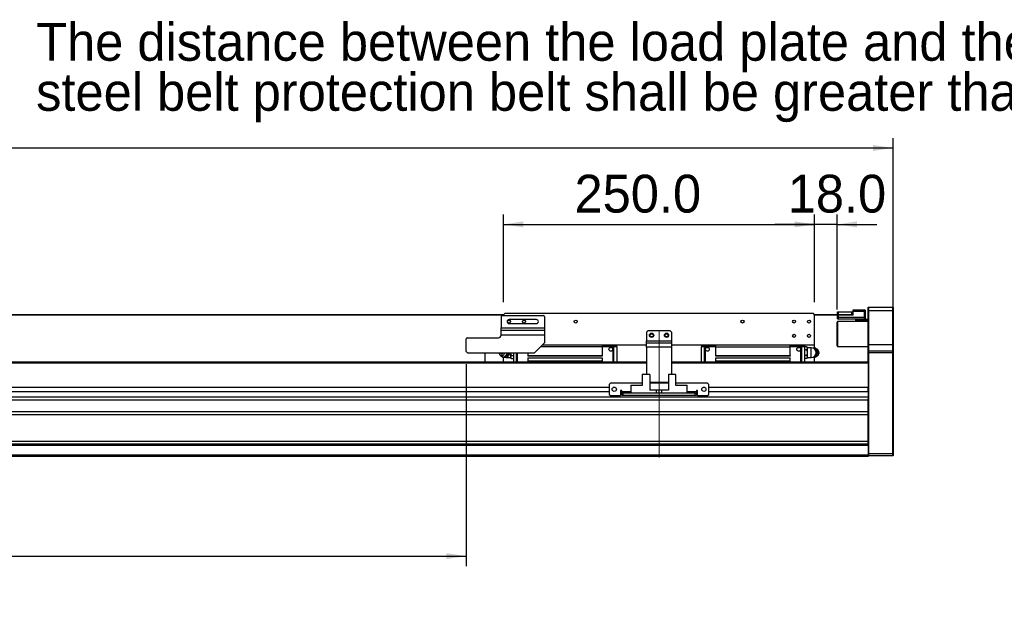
# Model space of a CAD drawing. Header units: millimetres. Extents: x 40 to 3331, y 40 to 2336.
# Tile 9 of 12: x 1813 to 2604, y 1036 to 1517. Entities that reach past the tile are written whole.
import ezdxf

# ---------------------------------------------------------------- set-up
doc = ezdxf.new("R2010")
doc.units = ezdxf.units.MM
doc.header["$LTSCALE"] = 8
doc.linetypes.add('CENTERX2', pattern=[20.32, 12.7, -2.54, 2.54, -2.54])
doc.layers.add('DIMNS', color=7, linetype='Continuous')
doc.styles.add('SLDTEXTSTYLE7', font='txt')
doc.dimstyles.new('SLDDIMSTYLE0', dxfattribs={"dimtxt": 30.4, "dimasz": 16, "dimexe": 0, "dimexo": 0.0625, "dimgap": 7.6, "dimtad": 2, "dimdec": 1, "dimrnd": 1e-09, "dimzin": 4, "dimdsep": 46, "dimtxsty": 'SLDTEXTSTYLE7', "dimsah": 1, "dimcen": 0.09, "dimadec": 0, "dimazin": 1, "dimtfac": 1, "dimtdec": 1, "dimtmove": 0, "dimatfit": 0, "dimfxl": 0, "dimfrac": 2, "dimtolj": 1, "dimtzin": 12, "dimarcsym": 0})
doc.dimstyles.new('SLDDIMSTYLE1', dxfattribs={"dimtxt": 30.4, "dimasz": 16, "dimexe": 0, "dimexo": 0.0625, "dimgap": 7.6, "dimtad": 2, "dimdec": 1, "dimrnd": 1e-09, "dimzin": 4, "dimdsep": 46, "dimtxsty": 'SLDTEXTSTYLE7', "dimsah": 1, "dimcen": 0.09, "dimadec": 0, "dimazin": 1, "dimtfac": 1, "dimtdec": 1, "dimtofl": 0, "dimtmove": 0, "dimatfit": 3, "dimfxl": 0, "dimfrac": 2, "dimtolj": 1, "dimtzin": 12, "dimarcsym": 0})

# ---------------------------------------------------------------- blocks, each defined once
blk = doc.blocks.new('SW_NOTE_4')
at = {"layer": 'DIMNS', "color": 0, "char_height": 30.4, "attachment_point": 1, "style": 'SLDTEXTSTYLE7'}
for s, insert in [('The distance between the load plate and the ', (-929.64, 55.85)), ('steel belt protection belt shall be greater than 4mm', (-929.64, 15.65))]:
    blk.add_mtext(s, dxfattribs=dict(at, insert=insert))
blk = doc.blocks.new('_D_7')
at = {"layer": 'DIMNS'}
for p, q in [((2201.35, 1290.56), (2201.35, 1360.99)), ((2451.35, 1290.56), (2451.35, 1360.99)), ((2201.35, 1352.99), (2451.35, 1352.99))]:
    blk.add_line(p, q, dxfattribs=at)
for points in [[(2201.35, 1352.99), (2217.35, 1350.59), (2217.35, 1355.39)], [(2451.35, 1352.99), (2435.35, 1355.39), (2435.35, 1350.59)]]:
    blk.add_solid(points, dxfattribs=at)
at = {"layer": 'DIMNS', "insert": (2258.42, 1392.88), "char_height": 30.4, "attachment_point": 1, "style": 'SLDTEXTSTYLE7'}
blk.add_mtext('250.0', dxfattribs=at)
blk = doc.blocks.new('_D_8')
at = {"layer": 'DIMNS'}
for p, q in [((338.35, 1260.06), (338.35, 1422.4)), ((2514.35, 1260.06), (2514.35, 1422.4)), ((338.35, 1414.4), (2514.35, 1414.4))]:
    blk.add_line(p, q, dxfattribs=at)
for points in [[(338.35, 1414.4), (354.35, 1412), (354.35, 1416.8)], [(2514.35, 1414.4), (2498.35, 1416.8), (2498.35, 1412)]]:
    blk.add_solid(points, dxfattribs=at)
at = {"layer": 'DIMNS', "insert": (1346.89, 1454.28), "char_height": 30.4, "attachment_point": 1, "style": 'SLDTEXTSTYLE7'}
blk.add_mtext('2176.0', dxfattribs=at)
blk = doc.blocks.new('_D_9')
at = {"layer": 'DIMNS'}
for p, q in [((2451.35, 1290.56), (2451.35, 1360.99)), ((2469.35, 1284.56), (2469.35, 1360.99)), ((2451.35, 1352.99), (2419.35, 1352.99)), ((2469.35, 1352.99), (2451.35, 1352.99)), ((2469.35, 1352.99), (2501.35, 1352.99))]:
    blk.add_line(p, q, dxfattribs=at)
for points in [[(2451.35, 1352.99), (2435.35, 1355.39), (2435.35, 1350.59)], [(2469.35, 1352.99), (2485.35, 1350.59), (2485.35, 1355.39)]]:
    blk.add_solid(points, dxfattribs=at)
at = {"layer": 'DIMNS', "insert": (2429.72, 1392.88), "char_height": 30.4, "attachment_point": 1, "style": 'SLDTEXTSTYLE7'}
blk.add_mtext('18.0', dxfattribs=at)
blk = doc.blocks.new('_D_12')
at = {"layer": 'DIMNS'}
for p, q in [((651.35, 1244.24), (651.35, 1078.4)), ((2171.35, 1240.74), (2171.35, 1078.4)), ((651.35, 1086.4), (2171.35, 1086.4))]:
    blk.add_line(p, q, dxfattribs=at)
for points in [[(651.35, 1086.4), (667.35, 1084), (667.35, 1088.8)], [(2171.35, 1086.4), (2155.35, 1088.8), (2155.35, 1084)]]:
    blk.add_solid(points, dxfattribs=at)
at = {"layer": 'DIMNS', "char_height": 30.4, "attachment_point": 1, "style": 'SLDTEXTSTYLE7'}
for s, insert in [('Stroke T=', (1293.48, 1126.28)), ('1520.0', (1469.08, 1126.28))]:
    blk.add_mtext(s, dxfattribs=dict(at, insert=insert))

msp = doc.modelspace()

# ---------------------------------------------------------------- linework, layer by layer
at = {"color": 7, "linetype": 'Continuous', "lineweight": 25}
for p, q in [((2469.8486299, 1280.5955905), (2469.8486299, 1282.5955871)), ((2469.8486299, 1282.5955871), (2470.3487129, 1282.5955871)), ((2470.3487129, 1282.5955871), (2470.3487129, 1280.5955905)), ((2470.3487129, 1282.5955871), (2481.3486309, 1282.5955871)), ((2481.3486309, 1280.5955905), (2481.3486309, 1282.5955871)), ((2481.3486309, 1282.5955871), (2481.8487138, 1282.5955871)), ((2481.8487138, 1282.5955871), (2481.8487138, 1280.5955905)), ((2482.3486776, 1282.8955847), (2482.3486776, 1284.3955877)), ((2482.3486776, 1284.3955877), (2491.5486545, 1284.3955877)), ((2482.3486776, 1280.0955894), (2482.3486776, 1282.8955847)), ((2491.5486545, 1282.8955847), (2482.3486776, 1282.8955847)), ((2491.5486545, 1282.8955847), (2491.5486545, 1284.3955877)), ((2491.8487043, 1284.0955901), (2491.5486545, 1284.3955877)), ((2491.5486545, 1278.3955905), (2491.5486545, 1282.8955847)), ((2491.8487043, 1282.8955847), (2491.5486545, 1282.8955847)), ((2491.8487043, 1284.0955901), (2491.8487043, 1282.8955847)), ((2491.8487043, 1282.8955847), (2491.8487043, 1278.3955905)), ((2494.6486921, 1286.3955843), (2494.3486423, 1286.0955867)), ((2494.3486423, 1283.3955857), (2494.3486423, 1286.0955867)), ((2494.6486921, 1283.3955857), (2494.3486423, 1283.3955857)), ((2494.3486423, 1256.3955869), (2494.3486423, 1283.3955857)), ((2494.6486921, 1286.3955843), (2494.6486921, 1283.3955857)), ((2494.6486921, 1286.3955843), (2514.0486927, 1286.3955843)), ((2494.6486921, 1283.3955857), (2494.6486921, 1256.3955869)), ((2514.0486927, 1283.3955857), (2494.6486921, 1283.3955857)), ((2514.0486927, 1283.3955857), (2514.0486927, 1286.3955843)), ((2514.0486927, 1286.3955843), (2514.3487424, 1286.0955867)), ((2514.0486927, 1256.3955869), (2514.0486927, 1283.3955857)), ((2514.0486927, 1283.3955857), (2514.3487424, 1283.3955857)), ((2514.3487424, 1286.0955867), (2514.3487424, 1283.3955857)), ((2514.3487424, 1283.3955857), (2514.3487424, 1256.3955869)), ((651.148674, 1280.5955905), (2201.5486927, 1280.5955905)), ((651.3486774, 1280.3955871), (2201.3486595, 1280.3955871)), ((2200.348732, 1279.8955861), (2199.3486852, 1278.895584)), ((2199.3486852, 1278.895584), (2199.3486852, 1269.8955881)), ((2200.348732, 1279.8955861), (2233.3487243, 1279.8955861)), ((2202.3487062, 1281.3955891), (2201.3486595, 1280.3955871)), ((2201.3486595, 1279.8955861), (2201.3486595, 1280.3955871)), ((2450.348732, 1281.3955891), (2202.3487062, 1281.3955891)), ((2227.8486461, 1276.4955881), (2205.8486909, 1276.4955881)), ((2234.3486518, 1278.895584), (2233.3487243, 1279.8955861)), ((2234.3486518, 1278.895584), (2234.3486518, 1269.8955881)), ((2451.3486595, 1280.3955871), (2450.348732, 1281.3955891)), ((2451.1486263, 1280.5955905), (2469.8486299, 1280.5955905)), ((2451.3486595, 1280.3955871), (2470.1486797, 1280.3955871)), ((2451.3486595, 1255.8955858), (2451.3486595, 1280.3955871)), ((2469.8486299, 1274.8955908), (2469.3486662, 1274.3955898)), ((2469.3486662, 1267.275964), (2469.3486662, 1274.3955898)), ((2470.3487129, 1280.5955905), (2469.8486299, 1280.5955905)), ((2469.8486299, 1280.0955894), (2470.1486797, 1280.3955871)), ((2469.8486299, 1280.0955894), (2470.1486797, 1280.0955894)), ((2469.8486299, 1278.3955905), (2469.8486299, 1280.0955894)), ((2469.8486299, 1277.1955851), (2469.8486299, 1278.3955905)), ((2469.8486299, 1278.3955905), (2470.1486797, 1278.3955905)), ((2469.8486299, 1277.1955851), (2470.1486797, 1276.8955874)), ((2494.3486423, 1274.8955908), (2469.8486299, 1274.8955908)), ((2469.8486299, 1274.8955908), (2469.8486299, 1267.4012455)), ((2470.1486797, 1280.0955894), (2470.1486797, 1280.3955871)), ((2470.1486797, 1280.3955871), (2482.3486776, 1280.3955871)), ((2482.3486776, 1280.0955894), (2470.1486797, 1280.0955894)), ((2470.1486797, 1280.0955894), (2470.1486797, 1278.3955905)), ((2470.1486797, 1278.3955905), (2470.1486797, 1276.8955874)), ((2470.1486797, 1278.3955905), (2491.5486545, 1278.3955905)), ((2491.5486545, 1276.8955874), (2470.1486797, 1276.8955874)), ((2470.3487129, 1280.5955905), (2481.3486309, 1280.5955905)), ((2481.8487138, 1280.5955905), (2481.3486309, 1280.5955905)), ((2481.8487138, 1280.3955871), (2481.8487138, 1280.5955905)), ((2484.3486518, 1275.8955854), (2484.3486518, 1276.8955874)), ((2494.3486423, 1275.8955854), (2484.3486518, 1275.8955854)), ((2484.3486518, 1274.8955908), (2484.3486518, 1275.8955854)), ((2491.5486545, 1276.8955874), (2491.5486545, 1278.3955905)), ((2491.5486545, 1278.3955905), (2491.8487043, 1278.3955905)), ((2491.5486545, 1276.8955874), (2491.8487043, 1277.1955851)), ((2491.5486545, 1276.8955874), (2494.3486423, 1276.8955874)), ((2491.8487043, 1278.3955905), (2491.8487043, 1277.1955851)), ((2199.3486852, 1269.8955881), (2234.3486518, 1269.8955881)), ((2199.3486852, 1267.9025429), (2199.3486852, 1269.8955881)), ((2199.3486852, 1267.9025429), (2234.3486518, 1267.9025429)), ((2199.3486852, 1263.91646), (2199.3486852, 1267.9025429)), ((2205.8486909, 1273.2955861), (2227.8486461, 1273.2955861)), ((2234.3486518, 1269.8955881), (2234.3486518, 1267.9025429)), ((2234.3486518, 1267.9025429), (2234.3486518, 1263.91646)), ((2317.3487157, 1267.3955905), (2316.348669, 1266.3955885)), ((2316.348669, 1266.3955885), (2316.348669, 1259.3955855)), ((2335.3487224, 1267.3955905), (2317.3487157, 1267.3955905)), ((2336.3486499, 1266.3955885), (2335.3487224, 1267.3955905)), ((2336.3486499, 1266.3955885), (2336.3486499, 1259.3955855)), ((2469.3486662, 1255.3955886), (2469.3486662, 1267.275964)), ((2469.8486299, 1267.4012455), (2469.8486299, 1254.8955875)), ((2172.3487348, 1261.8955868), (2171.3486881, 1260.8955848)), ((2171.3486881, 1250.8955869), (2171.3486881, 1260.8955848)), ((2172.3487348, 1261.8955868), (2197.348711, 1261.8955868)), ((2199.3486852, 1263.91646), (2199.3486852, 1263.8955909)), ((2234.3486518, 1263.91646), (2199.3486852, 1263.91646)), ((2234.3486518, 1263.91646), (2234.3486518, 1257.8955862)), ((2316.348669, 1259.3955855), (2336.3486499, 1259.3955855)), ((2316.348669, 1257.8955862), (2316.348669, 1259.3955855)), ((2336.3486499, 1259.3955855), (2336.3486499, 1257.8955862)), ((2171.3486881, 1250.8955869), (2172.3487348, 1249.8955886)), ((2226.3486356, 1249.8955886), (2234.3486518, 1257.8955862)), ((2280.748722, 1254.5855875), (2231.0386867, 1254.5855875)), ((2316.348669, 1255.8955858), (2232.3486776, 1255.8955858)), ((2280.748722, 1255.8955858), (2280.748722, 1254.5855875)), ((2289.3487186, 1255.4955865), (2280.748722, 1255.4955865)), ((2280.748722, 1254.5855875), (2280.748722, 1247.4955889)), ((2289.3487186, 1254.4955882), (2280.748722, 1254.4955882)), ((2289.8486824, 1254.9955855), (2289.3487186, 1255.4955865)), ((2289.3487186, 1254.4955882), (2289.8486824, 1254.9955855)), ((2289.3487186, 1242.3955883), (2289.3487186, 1254.4955882)), ((2289.8486824, 1255.4955865), (2289.8486824, 1254.9955855)), ((2289.8486824, 1255.4955865), (2292.3487396, 1255.4955865)), ((2289.8486824, 1254.9955855), (2289.8486824, 1254.4955882)), ((2292.3487396, 1254.4955882), (2289.8486824, 1254.4955882)), ((2289.8486824, 1254.4955882), (2289.8486824, 1242.3955883)), ((2292.3487396, 1254.4955882), (2292.3487396, 1255.4955865)), ((2292.3487396, 1254.4955882), (2292.3487396, 1242.3955883)), ((2316.348669, 1257.8955862), (2336.3486499, 1257.8955862)), ((2316.348669, 1254.3955865), (2316.348669, 1257.8955862)), ((2316.348669, 1254.3955865), (2316.348669, 1232.2955887)), ((2336.3486499, 1254.3955865), (2316.348669, 1254.3955865)), ((2336.3486499, 1257.8955862), (2336.3486499, 1254.3955865)), ((2451.3486595, 1255.8955858), (2336.3486499, 1255.8955858)), ((2336.3486499, 1254.3955865), (2336.3486499, 1232.2955887)), ((2360.3486986, 1255.4955865), (2362.8486366, 1255.4955865)), ((2360.3486986, 1255.4955865), (2360.3486986, 1254.4955882)), ((2362.8486366, 1254.4955882), (2360.3486986, 1254.4955882)), ((2360.3486986, 1242.3955883), (2360.3486986, 1254.4955882)), ((2362.8486366, 1254.9955855), (2362.8486366, 1255.4955865)), ((2363.3487196, 1255.4955865), (2362.8486366, 1254.9955855)), ((2362.8486366, 1254.4955882), (2362.8486366, 1254.9955855)), ((2362.8486366, 1254.9955855), (2363.3487196, 1254.4955882)), ((2362.8486366, 1242.3955883), (2362.8486366, 1254.4955882)), ((2371.9487161, 1255.4955865), (2363.3487196, 1255.4955865)), ((2363.3487196, 1254.4955882), (2363.3487196, 1242.3955883)), ((2371.9487161, 1254.4955882), (2363.3487196, 1254.4955882)), ((2371.9487161, 1254.5855875), (2371.9487161, 1255.8955858)), ((2371.9487161, 1254.5855875), (2431.7486257, 1254.5855875)), ((2371.9487161, 1247.4955889), (2371.9487161, 1254.5855875)), ((2431.7486257, 1254.5855875), (2431.7486257, 1255.8955858)), ((2440.3487415, 1255.4955865), (2431.7486257, 1255.4955865)), ((2431.7486257, 1247.4955889), (2431.7486257, 1254.5855875)), ((2440.3487415, 1254.4955882), (2431.7486257, 1254.4955882)), ((2440.8487053, 1254.9955855), (2440.3487415, 1255.4955865)), ((2440.3487415, 1254.4955882), (2440.8487053, 1254.9955855)), ((2440.3487415, 1242.3955883), (2440.3487415, 1254.4955882)), ((2440.8487053, 1255.4955865), (2440.8487053, 1254.9955855)), ((2440.8487053, 1255.4955865), (2443.3486433, 1255.4955865)), ((2440.8487053, 1254.9955855), (2440.8487053, 1254.4955882)), ((2443.3486433, 1254.4955882), (2440.8487053, 1254.4955882)), ((2440.8487053, 1254.4955882), (2440.8487053, 1242.3955883)), ((2443.3486433, 1254.4955882), (2443.3486433, 1255.4955865)), ((2444.8498458, 1254.5143898), (2443.3486433, 1254.5143898)), ((2443.3486433, 1242.3955883), (2443.3486433, 1254.4955882)), ((2444.8498458, 1252.2049892), (2443.3486433, 1252.2049892)), ((2445.3487367, 1254.0155883), (2444.8498458, 1254.5143898)), ((2444.8498458, 1254.5143898), (2445.3487367, 1253.8532476)), ((2445.3487367, 1252.8661313), (2444.8498458, 1252.2049892)), ((2444.8498458, 1252.2049892), (2445.3487367, 1250.8827048)), ((2445.3487367, 1253.8532476), (2445.3487367, 1254.0155883)), ((2448.6486883, 1253.8955855), (2445.3487367, 1253.8955855)), ((2445.3487367, 1253.8532476), (2445.3487367, 1253.3596876)), ((2445.3487367, 1253.3596876), (2445.3487367, 1252.8661313)), ((2445.3487367, 1252.8661313), (2445.3487367, 1250.8827048)), ((2445.3487367, 1250.8827048), (2445.3487367, 1249.8955886)), ((2451.8330068, 1253.3955882), (2450.451848, 1253.3955882)), ((2451.3486595, 1253.3955882), (2451.3486595, 1255.8955858)), ((2452.2418947, 1253.3955882), (2451.8330068, 1253.3955882)), ((2454.5086593, 1251.3362515), (2454.1518659, 1251.8569502)), ((2469.3486662, 1255.3955886), (2469.8486299, 1254.8955875)), ((2469.8486299, 1254.8955875), (2494.3486423, 1254.8955875)), ((2494.6486921, 1256.3955869), (2494.3486423, 1256.3955869)), ((2494.3486423, 1251.0955865), (2494.3486423, 1256.3955869)), ((2494.6486921, 1251.3955879), (2494.3486423, 1251.0955865)), ((2494.3486423, 1249.8955886), (2494.3486423, 1251.0955865)), ((2494.6486921, 1256.3955869), (2494.6486921, 1251.3955879)), ((2494.6486921, 1256.3955869), (2514.0486927, 1256.3955869)), ((2494.6486921, 1251.3955879), (2494.6486921, 1249.8955886)), ((2494.6486921, 1251.3955879), (2514.0486927, 1251.3955879)), ((2514.0486927, 1251.3955879), (2514.0486927, 1256.3955869)), ((2514.3487424, 1256.3955869), (2514.0486927, 1256.3955869)), ((2514.0486927, 1249.8955886), (2514.0486927, 1251.3955879)), ((2514.3487424, 1251.0955865), (2514.0486927, 1251.3955879)), ((2514.3487424, 1256.3955869), (2514.3487424, 1251.0955865)), ((2514.3487424, 1251.0955865), (2514.3487424, 1249.8955886)), ((2316.348669, 1242.3955883), (536.3486976, 1242.3955883)), ((2172.3487348, 1249.8955886), (2226.3486356, 1249.8955886)), ((2186.3486738, 1249.8955886), (2186.3486738, 1242.3955883)), ((2198.1886596, 1248.4549257), (2198.545453, 1247.9342232)), ((2201.3486595, 1242.3955883), (2201.3486595, 1246.3955889)), ((2204.0486307, 1245.8955879), (2207.3487014, 1245.8955879)), ((2204.1791648, 1246.3955889), (2204.6346635, 1246.3955889)), ((2207.3487014, 1248.9084686), (2207.3487014, 1249.8955886)), ((2207.8474731, 1247.5861843), (2207.3487014, 1248.9084686)), ((2207.3487014, 1246.9250458), (2207.3487014, 1248.9084686)), ((2207.3487014, 1246.9250458), (2207.8474731, 1247.5861843)), ((2207.3487014, 1246.4314858), (2207.3487014, 1246.9250458)), ((2207.3487014, 1245.9379259), (2207.3487014, 1246.4314858)), ((2207.8474731, 1245.2767837), (2207.3487014, 1245.9379259)), ((2207.3487014, 1245.7755889), (2207.3487014, 1245.9379259)), ((2207.3487014, 1245.7755889), (2207.8474731, 1245.2767837)), ((2207.8474731, 1247.5861843), (2209.3486757, 1247.5861843)), ((2207.8474731, 1245.2767837), (2209.3486757, 1245.2767837)), ((2209.3486757, 1249.8955886), (2209.3486757, 1242.3955883)), ((2211.8487329, 1242.3955883), (2211.8487329, 1249.8955886)), ((2212.3486967, 1249.8955886), (2212.3486967, 1242.3955883)), ((2220.9486932, 1249.8955886), (2220.9486932, 1247.4955889)), ((2220.9486932, 1247.4955889), (2280.748722, 1247.4955889)), ((2220.9486932, 1247.4955889), (2220.9486932, 1246.9955879)), ((2280.748722, 1246.9955879), (2220.9486932, 1246.9955879)), ((2220.9486932, 1245.7955862), (2280.748722, 1245.7955862)), ((2220.9486932, 1245.7955862), (2220.9486932, 1242.9655875)), ((2280.748722, 1242.9655875), (2220.9486932, 1242.9655875)), ((2220.9486932, 1242.9655875), (2220.9486932, 1242.3955883)), ((2280.748722, 1247.4955889), (2280.748722, 1246.9955879)), ((2280.748722, 1245.7955862), (2280.748722, 1242.9655875)), ((2280.748722, 1242.9655875), (2280.748722, 1242.3955883)), ((2494.3486423, 1242.3955883), (2336.3486499, 1242.3955883)), ((2371.9487161, 1246.9955879), (2371.9487161, 1247.4955889)), ((2371.9487161, 1247.4955889), (2431.7486257, 1247.4955889)), ((2431.7486257, 1246.9955879), (2371.9487161, 1246.9955879)), ((2371.9487161, 1242.9655875), (2371.9487161, 1245.7955862)), ((2371.9487161, 1245.7955862), (2431.7486257, 1245.7955862)), ((2431.7486257, 1242.9655875), (2371.9487161, 1242.9655875)), ((2371.9487161, 1242.3955883), (2371.9487161, 1242.9655875)), ((2431.7486257, 1247.4955889), (2431.7486257, 1246.9955879)), ((2431.7486257, 1242.9655875), (2431.7486257, 1245.7955862)), ((2431.7486257, 1242.3955883), (2431.7486257, 1242.9655875)), ((2444.8498458, 1247.5861843), (2443.3486433, 1247.5861843)), ((2444.8498458, 1245.2767837), (2443.3486433, 1245.2767837)), ((2445.3487367, 1248.9084686), (2444.8498458, 1247.5861843)), ((2444.8498458, 1247.5861843), (2445.3487367, 1246.9250458)), ((2445.3487367, 1245.9379259), (2444.8498458, 1245.2767837)), ((2444.8498458, 1245.2767837), (2445.3487367, 1245.7755889)), ((2445.3487367, 1249.8955886), (2445.3487367, 1248.9084686)), ((2445.3487367, 1248.9084686), (2445.3487367, 1246.9250458)), ((2445.3487367, 1246.9250458), (2445.3487367, 1246.4314858)), ((2445.3487367, 1246.4314858), (2445.3487367, 1245.9379259)), ((2445.3487367, 1245.9379259), (2445.3487367, 1245.7755889)), ((2445.3487367, 1245.8955879), (2448.6486883, 1245.8955879)), ((2451.3486595, 1242.3955883), (2451.3486595, 1246.3955889)), ((2452.2418947, 1246.3955889), (2451.8330068, 1246.3955889)), ((2454.104063, 1249.8955886), (2453.7180633, 1249.8955886)), ((2454.1518659, 1247.9342232), (2454.5086593, 1248.4549257)), ((2494.3486423, 1242.1097319), (2494.3486423, 1249.8955886)), ((2494.6486921, 1249.8955886), (2494.3486423, 1249.8955886)), ((2494.3486423, 1242.1097319), (2494.3486423, 1241.3955863)), ((2494.6486921, 1249.8955886), (2494.6486921, 1168.8955865)), ((2514.0486927, 1249.8955886), (2494.6486921, 1249.8955886)), ((2514.0486927, 1168.8955865), (2514.0486927, 1249.8955886)), ((2514.3487424, 1249.8955886), (2514.0486927, 1249.8955886)), ((2514.3487424, 1249.8955886), (2514.3487424, 1169.019851)), ((2494.3486423, 1241.3955863), (2494.3486423, 1221.8955877)), ((2312.8486843, 1232.2955887), (2312.8486843, 1223.395587)), ((2318.8487262, 1232.2955887), (2312.8486843, 1232.2955887)), ((2318.8487262, 1232.2955887), (2318.8487262, 1219.8955874)), ((2333.8487119, 1232.2955887), (2333.8487119, 1219.8955874)), ((2339.8486347, 1232.2955887), (2333.8487119, 1232.2955887)), ((2339.8486347, 1223.395587), (2339.8486347, 1232.2955887)), ((2286.3486976, 1221.8955877), (566.348669, 1221.8955877)), ((2286.3486976, 1218.4955879), (566.348669, 1218.4955879)), ((2287.3486251, 1225.3955874), (2286.3486976, 1224.3955872)), ((2286.3486976, 1224.3955872), (2286.3486976, 1216.3955878)), ((2312.8486843, 1225.3955874), (2287.3486251, 1225.3955874)), ((2291.1486597, 1221.8955877), (2289.5486326, 1221.8955877)), ((2296.3486881, 1219.3955864), (2295.3486414, 1219.3955864)), ((2295.3486414, 1219.3955864), (2295.3486414, 1215.3955876)), ((2296.3486881, 1218.4955879), (2295.3486414, 1218.4955879)), ((2296.3486881, 1218.3955881), (2296.3486881, 1219.3955864)), ((2296.3486881, 1218.3955881), (2296.3486881, 1217.3955879)), ((2303.6487074, 1223.8955881), (2311.4486904, 1223.8955881)), ((2303.6487074, 1223.8955881), (2303.6487074, 1223.395587)), ((2303.6487074, 1223.395587), (2303.6487074, 1217.3955879)), ((2312.8486843, 1223.395587), (2303.6487074, 1223.395587)), ((2311.9486541, 1223.395587), (2311.4486904, 1223.8955881)), ((2333.8487119, 1225.8955865), (2318.8487262, 1225.8955865)), ((2333.8487119, 1225.3955874), (2318.8487262, 1225.3955874)), ((2324.3486852, 1219.8955874), (2318.8487262, 1219.8955874)), ((2324.3486852, 1217.3955879), (2324.3486852, 1219.8955874)), ((2326.3486595, 1219.8955874), (2324.3486852, 1219.8955874)), ((2326.3486595, 1217.3955879), (2326.3486595, 1219.8955874)), ((2328.3486337, 1219.8955874), (2326.3486595, 1219.8955874)), ((2328.3486337, 1219.8955874), (2328.3486337, 1217.3955879)), ((2333.8487119, 1219.8955874), (2328.3486337, 1219.8955874)), ((2365.3486938, 1225.3955874), (2339.8486347, 1225.3955874)), ((2349.0487308, 1223.395587), (2339.8486347, 1223.395587)), ((2341.2486286, 1223.8955881), (2340.7486648, 1223.395587)), ((2341.2486286, 1223.8955881), (2349.0487308, 1223.8955881)), ((2349.0487308, 1223.395587), (2349.0487308, 1223.8955881)), ((2349.0487308, 1217.3955879), (2349.0487308, 1223.395587)), ((2357.3486776, 1219.3955864), (2356.3486309, 1219.3955864)), ((2356.3486309, 1219.3955864), (2356.3486309, 1218.3955881)), ((2357.3486776, 1218.4955879), (2356.3486309, 1218.4955879)), ((2356.3486309, 1217.3955879), (2356.3486309, 1218.3955881)), ((2357.3486776, 1215.3955876), (2357.3486776, 1219.3955864)), ((2363.1486864, 1221.8955877), (2361.5486593, 1221.8955877)), ((2366.3487405, 1224.3955872), (2365.3486938, 1225.3955874)), ((2366.3487405, 1216.3955878), (2366.3487405, 1224.3955872)), ((2494.3486423, 1221.8955877), (2366.3487405, 1221.8955877)), ((2494.3486423, 1218.4955879), (2366.3487405, 1218.4955879)), ((2494.3486423, 1218.4955879), (2494.3486423, 1221.8955877)), ((2494.3486423, 1218.4955879), (2494.3486423, 1214.1606092)), ((2494.3486423, 1214.1606092), (358.3486647, 1214.1606092)), ((2494.3486423, 1211.7031525), (358.3486647, 1211.7031525)), ((2286.3486976, 1216.3955878), (2287.3486251, 1215.3955876)), ((2287.3486251, 1215.3955876), (2295.3486414, 1215.3955876)), ((2296.3486881, 1215.3955876), (2296.3486881, 1217.3955879)), ((2296.3486881, 1217.3955879), (2297.3487348, 1217.3955879)), ((2297.3487348, 1215.3955876), (2296.3486881, 1215.3955876)), ((2297.3487348, 1217.3955879), (2297.3487348, 1215.3955876)), ((2355.3487033, 1217.3955879), (2297.3487348, 1217.3955879)), ((2355.3487033, 1215.3955876), (2297.3487348, 1215.3955876)), ((2355.3487033, 1215.3955876), (2355.3487033, 1217.3955879)), ((2355.3487033, 1217.3955879), (2356.3486309, 1217.3955879)), ((2356.3486309, 1215.3955876), (2355.3487033, 1215.3955876)), ((2356.3486309, 1217.3955879), (2356.3486309, 1215.3955876)), ((2357.3486776, 1215.3955876), (2365.3486938, 1215.3955876)), ((2365.3486938, 1215.3955876), (2366.3487405, 1216.3955878)), ((2494.3486423, 1214.1606092), (2494.3486423, 1212.8529391)), ((2494.3486423, 1175.695588), (2494.3486423, 1212.8529391)), ((2494.3486423, 1202.2913421), (358.3486647, 1202.2913421)), ((2494.3486423, 1199.8338861), (358.3486647, 1199.8338861)), ((2494.3486423, 1178.3955871), (358.3486647, 1178.3955871)), ((2494.3486423, 1176.3955868), (358.3486647, 1176.3955868)), ((2494.3486423, 1175.3955866), (358.3486647, 1175.3955866)), ((2494.3486423, 1175.695588), (2494.3486423, 1175.3955866)), ((2494.3486423, 1175.3955866), (2494.3486423, 1167.3955872)), ((2494.3486423, 1167.3955872), (358.3486647, 1167.3955872)), ((2494.3486423, 1166.395587), (358.3486647, 1166.395587)), ((2494.3486423, 1169.019851), (2494.6486921, 1168.8955865)), ((2494.3486423, 1167.3955872), (2494.3486423, 1166.395587)), ((2494.3486423, 1167.1955875), (2494.6486921, 1166.895588)), ((2494.6486921, 1168.8955865), (2494.6486921, 1166.895588)), ((2494.6486921, 1168.8955865), (2514.0486927, 1168.8955865)), ((2514.0486927, 1166.895588), (2494.6486921, 1166.895588)), ((2514.3487424, 1169.019851), (2514.0486927, 1168.8955865)), ((2514.0486927, 1166.895588), (2514.0486927, 1168.8955865)), ((2514.3487424, 1167.1955875), (2514.0486927, 1166.895588)), ((2514.3487424, 1169.019851), (2514.3487424, 1167.1955875))]:
    msp.add_line(p, q, dxfattribs=at)
at = {"color": 8, "linetype": 'Continuous', "lineweight": 25}
for p, q in [((2448.6486883, 1245.8955879), (2448.6486883, 1253.8955855)), ((2204.0486307, 1246.3308397), (2204.0486307, 1245.8955879)), ((2316.348669, 1241.3955863), (536.3486976, 1241.3955863)), ((2494.3486423, 1241.3955863), (2336.3486499, 1241.3955863)), ((2303.6487074, 1218.3955881), (2296.3486881, 1218.3955881)), ((2356.3486309, 1218.3955881), (2349.0487308, 1218.3955881))]:
    msp.add_line(p, q, dxfattribs=at)
at = {"color": 7, "linetype": 'Continuous', "lineweight": 25, "flags": 128}
for points in [[(2454.9486608, 1249.8955886), (2454.7775955, 1250.8231821), (2454.5086593, 1251.3362515)], [(2454.5086593, 1248.4549257), (2454.7775955, 1248.967995), (2454.9486608, 1249.8955886)]]:
    msp.add_lwpolyline(points, dxfattribs=at)
at = {"color": 7, "linetype": 'Continuous', "lineweight": 25}
for centre, radius in [((2205.8486833, 1274.8955872), 1.25), ((2217.8486833, 1274.8955872), 1.25), ((2259.3486833, 1274.8955872), 1.25), ((2393.3486833, 1274.8955872), 1.25), ((2434.8486833, 1274.8955872), 1.25), ((2446.8486833, 1274.8955872), 1.25), ((2320.3486833, 1263.8955872), 1.7), ((2320.3486833, 1263.8955872), 1.25), ((2332.3486833, 1263.8955872), 1.7), ((2332.3486833, 1263.8955872), 1.25), ((2434.8486833, 1263.3955872), 1.25), ((2446.8486833, 1263.3955872), 1.25), ((2287.5486833, 1252.5955872), 1.5), ((2365.1486833, 1252.5955872), 1.5), ((2438.5486833, 1252.5955872), 1.5), ((2290.3486833, 1220.3955872), 1.7), ((2362.3486833, 1220.3955872), 1.7)]:
    msp.add_circle(centre, radius, dxfattribs=at)
for centre, radius, start, end in [((2205.8486833, 1274.8955872), 1.6, 90, 270), ((2227.8486833, 1274.8955872), 1.6, 270, 90), ((2197.3486833, 1263.8955872), 2, 270, 0), ((2448.6486833, 1249.8955872), 4, 0, 90), ((2449.3012126, 1249.8955867), 3.5755008, 306.7223386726, 53.2776613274), ((2451.4839861, 1249.9726414), 3.267815, 358.6488793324, 71.7142983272), ((2199.9961109, 1249.781441), 2.2503496, 177.0924601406, 2.9075398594), ((2201.0354036, 1249.675455), 3.0383782, 214.9652385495, 4.1547771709), ((2199.9961109, 1249.84717), 1.0369406, 177.3236730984, 2.6763269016), ((2201.0061377, 1249.8955872), 3.3, 269.9999999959, 0), ((2204.0486833, 1249.8955872), 4, 242.6870994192, 270), ((2448.6486833, 1249.8955872), 4, 270, 0), ((2451.4807, 1249.8195752), 3.271076, 289.1056987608, 1.3315606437)]:
    msp.add_arc(centre, radius, start, end, dxfattribs=at)
at = {"color": 8, "linetype": 'Continuous', "lineweight": 25}
msp.add_arc((2201.6169014, 1249.8279298), 2.953449, 293.2170720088, 1.3126693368, dxfattribs=at)
at = {"color": 7, "linetype": 'Continuous', "lineweight": 25}
for points, knots in [([(2453.7180633, 1249.8955886), (2453.3545468, 1250.4043108), (2452.7325615, 1251.2747464), (2452.1343417, 1252.5198454), (2451.9231511, 1253.1336099), (2451.8330068, 1253.3955882)], [0, 0, 0, 0, 0.4463232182, 0.7636694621, 1, 1, 1, 1]), ([(2452.2418947, 1253.3955882), (2452.5270725, 1253.0109477), (2453.0093085, 1252.3605203), (2453.6413362, 1251.225568), (2453.9200287, 1250.4618856), (2454.0693636, 1250.002363), (2454.104063, 1249.8955886)], [0, 0, 0, 0, 0.3444370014, 0.5824433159, 0.9029767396, 1, 1, 1, 1]), ([(2200.1634807, 1246.7916916), (2200.1641959, 1246.7906484), (2200.2590097, 1246.6523404), (2200.3576486, 1246.5234787), (2200.4555435, 1246.3955889)], [0, 0, 0, 0, 0.0075430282, 1, 1, 1, 1]), ([(2200.4555435, 1246.3955889), (2200.7672458, 1246.3955889), (2201.2905477, 1246.3955889), (2202.279096, 1246.3955889), (2203.2390549, 1246.3955889), (2203.8685307, 1246.3955889), (2204.1791648, 1246.3955889)], [0, 0, 0, 0, 0.3312768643, 0.5561646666, 0.780975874, 1, 1, 1, 1]), ([(2204.1791648, 1246.3955889), (2204.2885328, 1246.7488469), (2204.4709965, 1247.3382036), (2204.90965, 1248.2749584), (2205.4433746, 1249.1064327), (2205.8313341, 1249.6191578), (2206.0404987, 1249.8955886)], [0, 0, 0, 0, 0.32048528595, 0.53468055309, 0.7491274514, 1, 1, 1, 1]), ([(2206.5199585, 1249.8955886), (2206.3442386, 1249.402154), (2206.0435757, 1248.5578697), (2205.307227, 1247.3102787), (2204.8463544, 1246.6834896), (2204.6346635, 1246.3955889)], [0, 0, 0, 0, 0.4319482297, 0.7390789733, 1, 1, 1, 1]), ([(2450.5048961, 1246.3955889), (2450.5796323, 1246.3955889), (2451.0075848, 1246.3955889), (2451.4597808, 1246.3955889), (2451.8330068, 1246.3955889)], [0, 0, 0, 0, 0.1746366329, 1, 1, 1, 1]), ([(2451.8330068, 1246.3955889), (2452.0118961, 1246.8908733), (2452.3216927, 1247.7485961), (2453.0581384, 1248.9928857), (2453.5160485, 1249.6192551), (2453.7180633, 1249.8955886)], [0, 0, 0, 0, 0.4329985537, 0.7498577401, 1, 1, 1, 1]), ([(2454.104063, 1249.8955886), (2453.9797704, 1249.5137928), (2453.7698735, 1248.8690417), (2453.2169908, 1247.7638526), (2452.6829084, 1246.989065), (2452.3386039, 1246.5257314), (2452.2418947, 1246.3955889)], [0, 0, 0, 0, 0.3434809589, 0.580047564, 0.8820425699, 1, 1, 1, 1])]:
    msp.add_open_spline(points, degree=3, knots=knots, dxfattribs=at)
at = {"layer": 'DIMNS', "linetype": 'CENTERX2', "lineweight": 18}
msp.add_line((2326.3486833, 1165.5955872), (2326.3486833, 1275.1955872), dxfattribs=at)

# ---------------------------------------------------------------- block references
at = {"layer": 'DIMNS'}
msp.add_blockref('SW_NOTE_4', (2755.4565092, 1459.0275222), dxfattribs=at)

# ---------------------------------------------------------------- dimensions: what is measured, and where the dimension line sits
for base, p1, p2, dimstyle, picture, middle in [((2514.3486833, 1414.3955872), (338.3486833, 1249.8955872), (2514.3486833, 1249.8955872), 'SLDDIMSTYLE1', '_D_8', (1406.2955748, 1414.3955872)), ((2451.3486833, 1352.9935791), (2201.3486833, 1280.3955872), (2451.3486833, 1280.3955872), 'SLDDIMSTYLE1', '_D_7', (2306.8485098, 1352.9935791)), ((2451.3486833, 1352.9935791), (2469.3486833, 1274.3955872), (2451.3486833, 1280.3955872), 'SLDDIMSTYLE0', '_D_9', (2467.1720934, 1352.9935791))]:
    dim = msp.add_linear_dim(base=base, p1=p1, p2=p2, dimstyle=dimstyle, dxfattribs=at)
    dim.commit()
    dim.dimension.update_dxf_attribs({"geometry": picture, "text_midpoint": middle, "dimtype": 160})
dim = msp.add_linear_dim(base=(2171.3486833, 1086.3955872), p1=(651.3486833, 1254.3955872), p2=(2171.3486833, 1250.8955872), text='Stroke T=<>', dimstyle='SLDDIMSTYLE1', dxfattribs=at)
dim.commit()
dim.dimension.update_dxf_attribs({"geometry": '_D_12', "text_midpoint": (1440.6876408, 1086.3955872), "dimtype": 160})

doc.saveas('drawing.dxf')
